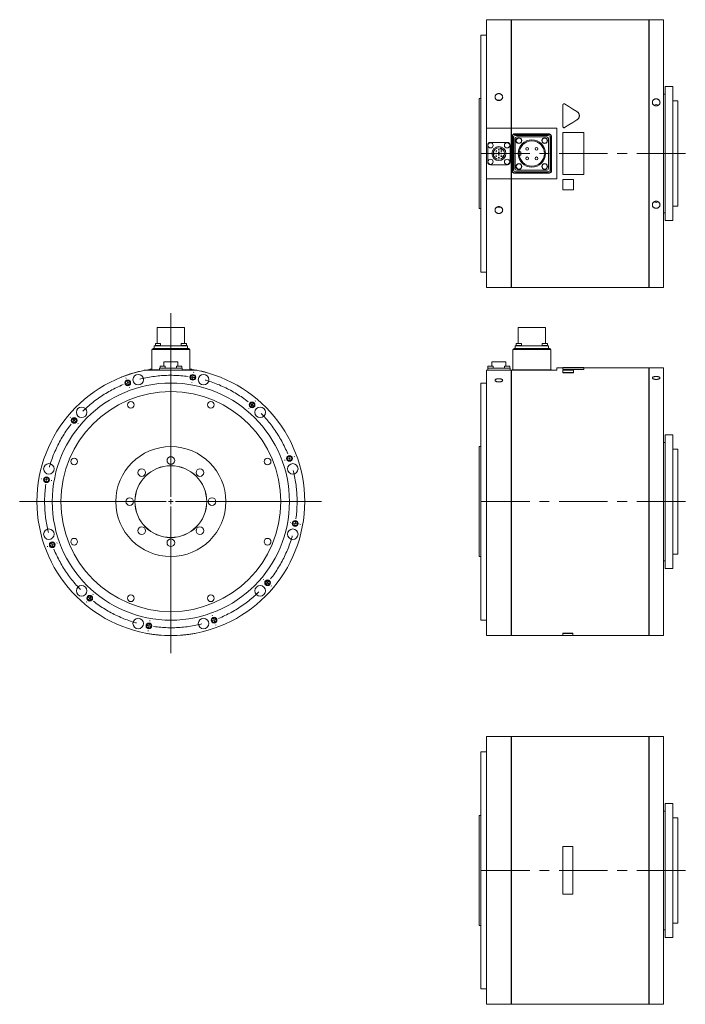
# Model space of a CAD drawing. Header units: millimetres. Extents: x 120 to 1515, y 63 to 1122.
# Tile 1 of 4: x 120 to 816, y 63 to 1092. Entities that reach past the tile are written whole.
import ezdxf

# ---------------------------------------------------------------- set-up
doc = ezdxf.new("R2010")
doc.units = ezdxf.units.MM
doc.header["$LTSCALE"] = 4
doc.linetypes.add('CENTERX2', pattern=[20.32, 12.7, -2.54, 2.54, -2.54])

# ---------------------------------------------------------------- blocks, each defined once
blk = doc.blocks.new('SW_CENTERMARKSYMBOL_2')
at = {"color": 6, "linetype": 'Continuous', "lineweight": 0}
for p, q in [((68.9, 10.9), (69, 11.4)), ((-1.7, 4.7), (-1.9, 5.2)), ((0, 0), (-0.9, 2.3)), ((0, 0), (0.9, -2.3)), ((67.2, 1), (67.1, 0.5)), ((68.1, 6), (67.6, 3.5)), ((68.1, 6), (68.5, 8.4)), ((1.7, -4.7), (1.9, -5.2)), ((133.2, -19.1), (133.5, -18.7)), ((126.8, -26.8), (126.5, -27.1)), ((130, -22.9), (128.4, -24.8)), ((130, -22.9), (131.6, -21)), ((-59.8, -36), (-60.2, -35.7)), ((-56, -39.2), (-57.9, -37.6)), ((-56, -39.2), (-54.1, -40.8)), ((-52.1, -42.4), (-51.8, -42.7)), ((164.5, -80.6), (164, -80.8)), ((169.2, -78.9), (166.8, -79.7)), ((169.2, -78.9), (171.5, -78)), ((173.9, -77.2), (174.4, -77)), ((-89.8, -100.2), (-90.3, -100.2)), ((-84.8, -101.1), (-87.3, -100.7)), ((-84.8, -101.1), (-82.4, -101.6)), ((-79.9, -102), (-79.4, -102.1)), ((170.2, -146.1), (169.7, -146)), ((175.1, -147), (172.7, -146.5)), ((175.1, -147), (177.6, -147.4)), ((180.1, -147.8), (180.6, -147.9)), ((-83.6, -170.9), (-84.1, -171.1)), ((-78.9, -169.2), (-81.2, -170)), ((-78.9, -169.2), (-76.5, -168.3)), ((-74.2, -167.5), (-73.7, -167.3)), ((142.4, -205.7), (142.1, -205.4)), ((146.3, -208.9), (144.3, -207.3)), ((146.3, -208.9), (148.2, -210.5)), ((150.1, -212.1), (150.5, -212.4)), ((-39.7, -225.2), (-41.3, -227.1)), ((-39.7, -225.2), (-38.1, -223.2)), ((-36.5, -221.3), (-36.2, -220.9)), ((-42.9, -229), (-43.2, -229.4)), ((88.6, -243.4), (88.4, -242.9)), ((90.3, -248.1), (89.4, -245.7)), ((22.2, -254), (21.8, -256.5)), ((22.2, -254), (22.7, -251.6)), ((23.1, -249.1), (23.2, -248.6)), ((90.3, -248.1), (91.1, -250.4)), ((92, -252.8), (92.2, -253.2)), ((21.4, -259), (21.3, -259.5))]:
    blk.add_line(p, q, dxfattribs=at)
for start, end in [(110, 111.0851), (108.9149, 110), (80, 81.0851), (78.9149, 80), (50, 51.0851), (48.9149, 50), (140, 141.0851), (138.9149, 140), (20, 21.0851), (18.9149, 20), (170, 171.0851), (168.9149, 170), (348.9149, 350), (350, 351.0851), (198.9149, 200), (200, 201.0851), (318.9149, 320), (320, 321.0851), (228.9149, 230), (230, 231.0851), (258.9149, 260), (260, 261.0851), (288.9149, 290), (290, 291.0851)]:
    blk.add_arc((45.1, -124), 132, start, end, dxfattribs=at)
at = {"color": 6, "linetype": 'CENTERX2', "lineweight": 0}
for start, end in [(82.1703, 107.8297), (52.1703, 77.8297), (112.1703, 137.8297), (22.1703, 47.8297), (142.1703, 167.8297), (352.1703, 17.8297), (172.1703, 197.8297), (322.1703, 347.8297), (202.1703, 227.8297), (292.1703, 317.8297), (232.1703, 257.8297), (262.1703, 287.8297)]:
    blk.add_arc((45.1, -124), 132, start, end, dxfattribs=at)
blk = doc.blocks.new('SW_CENTERMARKSYMBOL_3')
at = {"color": 6, "linetype": 'Continuous', "lineweight": 0}
for p, q in [((0, 5), (0, 197.2)), ((-5, 0), (-158.1, 0)), ((0, 0), (-2.5, 0)), ((0, 0), (0, 2.5)), ((0, 0), (0, -2.5)), ((0, 0), (2.5, 0)), ((5, 0), (157.7, 0)), ((0, -5), (0, -158.5))]:
    blk.add_line(p, q, dxfattribs=at)

msp = doc.modelspace()

# ---------------------------------------------------------------- linework, layer by layer
at = {"color": 7, "linetype": 'Continuous', "lineweight": 15}
for p, q in [((634.3, 1092.3), (608.3, 1092.3)), ((608.3, 1092.3), (608.3, 978.7)), ((634.3, 1092.3), (634.3, 978.7)), ((778.2, 1092.3), (634.4, 1092.3)), ((634.4, 978.7), (634.4, 1092.3)), ((778.2, 1092.3), (778.2, 812.3)), ((793.3, 1092.3), (778.3, 1092.3)), ((778.3, 812.3), (778.3, 1092.3)), ((793.3, 1092.3), (793.3, 812.3)), ((634.4, 1091.3), (634.3, 1091.3)), ((778.3, 1091.3), (778.2, 1091.3)), ((608.3, 1076.3), (602.3, 1076.3)), ((602.3, 1076.3), (602.3, 828.3)), ((803.3, 1022.3), (795.3, 1022.3)), ((795.3, 1022.3), (795.3, 882.3)), ((803.3, 1022.3), (803.3, 882.3)), ((602.3, 1009.8), (600.8, 1009.8)), ((600.8, 1009.8), (600.8, 894.8)), ((795.3, 1014.3), (793.3, 1014.3)), ((688.3, 980.5), (688.3, 1003.1)), ((808.3, 1007.3), (803.3, 1007.3)), ((808.3, 1007.3), (808.3, 897.3)), ((634.3, 978.7), (608.3, 978.7)), ((608.3, 978.7), (608.3, 926)), ((634.3, 978.7), (634.3, 926)), ((634.4, 978.6), (634.3, 978.6)), ((681.8, 978.7), (634.4, 978.7)), ((634.4, 926), (634.4, 978.7)), ((681.8, 926), (681.8, 978.7)), ((688.3, 980.5), (688.3, 980.5)), ((635.3, 970.9), (635.3, 933.7)), ((635.8, 970.4), (635.8, 934.2)), ((636.8, 969.4), (636.8, 935.2)), ((674.4, 972.8), (637.1, 972.8)), ((673.9, 972.3), (637.6, 972.3)), ((672.9, 971.3), (638.6, 971.3)), ((671.3, 969.8), (640.2, 969.8)), ((674.8, 935.2), (674.8, 969.4)), ((675.8, 934.2), (675.8, 970.4)), ((676.3, 933.7), (676.3, 970.9)), ((688.3, 974.3), (710.3, 974.3)), ((688.3, 930.3), (688.3, 974.3)), ((710.3, 974.3), (710.3, 930.3)), ((609.6, 961.2), (609.6, 943.4)), ((630.2, 964), (612.4, 964)), ((623.2, 958), (622.8, 957.4)), ((633, 943.4), (633, 961.2)), ((638.3, 967.9), (638.3, 936.7)), ((673.2, 936.7), (673.2, 967.9)), ((615.4, 953.5), (616.1, 953.5)), ((615.4, 951.1), (616.1, 951.1)), ((616.1, 951.1), (616.1, 953.5)), ((622.8, 957.4), (624.9, 956.2)), ((624.9, 956.2), (625.2, 956.8)), ((625.2, 948.7), (626.3, 950.7)), ((625.8, 948.4), (625.2, 948.7)), ((626.3, 950.7), (626.9, 950.4)), ((644.3, 954.1), (642.6, 954.1)), ((642.6, 950.6), (644.3, 950.6)), ((644.3, 950.6), (644.3, 954.1)), ((612.4, 940.6), (630.2, 940.6)), ((637.1, 931.8), (674.4, 931.8)), ((637.6, 932.3), (673.9, 932.3)), ((638.6, 933.3), (672.9, 933.3)), ((640.2, 934.9), (671.3, 934.9)), ((710.3, 930.3), (688.3, 930.3)), ((608.3, 926), (608.3, 812.3)), ((608.3, 926), (634.3, 926)), ((634.3, 926.1), (634.4, 926.1)), ((634.3, 926), (634.3, 812.3)), ((634.4, 812.3), (634.4, 926)), ((634.4, 926), (681.8, 926)), ((688.3, 925.3), (699.3, 925.3)), ((688.3, 925.3), (699.3, 925.3)), ((688.3, 914.3), (688.3, 925.3)), ((688.3, 925.3), (688.3, 925.3)), ((699.3, 925.3), (699.3, 914.3)), ((699.3, 925.3), (699.3, 925.3)), ((699.3, 914.3), (688.3, 914.3)), ((803.3, 897.3), (808.3, 897.3)), ((600.8, 894.8), (602.3, 894.8)), ((793.3, 890.3), (795.3, 890.3)), ((795.3, 882.3), (803.3, 882.3)), ((602.3, 828.3), (608.3, 828.3)), ((608.3, 812.3), (634.3, 812.3)), ((634.3, 813.3), (634.4, 813.3)), ((634.4, 812.3), (778.2, 812.3)), ((778.2, 813.3), (778.3, 813.3)), ((778.3, 812.3), (793.3, 812.3)), ((264, 770.3), (264, 753.7)), ((264, 770.3), (292.6, 770.3)), ((292.6, 753.7), (292.6, 770.3)), ((641.5, 770.3), (641.5, 753.7)), ((641.5, 770.3), (670.1, 770.3)), ((670.1, 753.7), (670.1, 770.3)), ((262.1, 753.7), (262.1, 751.7)), ((262.1, 753.7), (267.6, 753.7)), ((267.6, 751.7), (267.6, 753.7)), ((289.1, 753.7), (289.1, 751.7)), ((289.1, 753.7), (294.6, 753.7)), ((294.6, 751.7), (294.6, 753.7)), ((639.5, 753.7), (639.5, 751.7)), ((639.5, 753.7), (645, 753.7)), ((645, 751.7), (645, 753.7)), ((666.5, 753.7), (666.5, 751.7)), ((666.5, 753.7), (672, 753.7)), ((672, 751.7), (672, 753.7)), ((258.3, 726.3), (258.3, 747.5)), ((258.3, 747.5), (260.2, 747.5)), ((259.3, 747.5), (259.3, 748.5)), ((259.3, 748.5), (261.2, 748.5)), ((260.2, 747.5), (296.5, 747.5)), ((260.9, 748.5), (260.9, 751.3)), ((260.9, 751.3), (262.8, 751.3)), ((261.2, 748.5), (295.5, 748.5)), ((261.8, 751.7), (261.8, 751.3)), ((261.8, 751.7), (267.8, 751.7)), ((262.8, 751.3), (293.9, 751.3)), ((267.8, 751.3), (267.8, 751.7)), ((288.8, 751.7), (288.8, 751.3)), ((288.8, 751.7), (294.8, 751.7)), ((293.9, 751.3), (295.8, 751.3)), ((294.8, 751.3), (294.8, 751.7)), ((295.5, 748.5), (297.3, 748.5)), ((295.8, 751.3), (295.8, 748.5)), ((296.5, 747.5), (298.3, 747.5)), ((297.3, 748.5), (297.3, 747.5)), ((298.3, 747.5), (298.3, 726.3)), ((635.8, 726.3), (635.8, 747.5)), ((635.8, 747.5), (637.6, 747.5)), ((636.8, 747.5), (636.8, 748.5)), ((636.8, 748.5), (638.6, 748.5)), ((637.6, 747.5), (673.9, 747.5)), ((638.3, 748.5), (638.3, 751.3)), ((638.3, 751.3), (640.2, 751.3)), ((638.6, 748.5), (672.9, 748.5)), ((639.3, 751.7), (639.3, 751.3)), ((639.3, 751.7), (645.3, 751.7)), ((640.2, 751.3), (671.3, 751.3)), ((645.3, 751.3), (645.3, 751.7)), ((666.2, 751.7), (666.2, 751.3)), ((666.2, 751.7), (672.2, 751.7)), ((671.3, 751.3), (673.2, 751.3)), ((672.2, 751.3), (672.2, 751.7)), ((672.9, 748.5), (674.8, 748.5)), ((673.2, 751.3), (673.2, 748.5)), ((673.9, 747.5), (675.8, 747.5)), ((674.8, 748.5), (674.8, 747.5)), ((675.8, 747.5), (675.8, 726.3)), ((270.9, 734.4), (270.9, 729.8)), ((270.9, 734.4), (285.7, 734.4)), ((285.7, 729.8), (285.7, 734.4)), ((613.9, 734.4), (613.9, 729.8)), ((613.9, 734.4), (628.7, 734.4)), ((628.7, 729.8), (628.7, 734.4)), ((258.3, 726.9), (252, 725.8)), ((252, 725.8), (304.7, 725.8)), ((258.3, 727), (256.3, 726.7)), ((256.3, 726.6), (256.3, 726.7)), ((257.8, 725.8), (257.8, 726.3)), ((257.8, 726.3), (259.7, 726.3)), ((259.7, 726.3), (266.6, 726.3)), ((266.6, 725.8), (266.6, 727.8)), ((266.6, 727.8), (269.4, 727.8)), ((267, 729.8), (267, 727.8)), ((267, 729.8), (272.5, 729.8)), ((269.4, 727.8), (287.2, 727.8)), ((272.5, 727.8), (272.5, 729.8)), ((284.2, 729.8), (284.2, 727.8)), ((284.2, 729.8), (289.7, 729.8)), ((287.2, 727.8), (290, 727.8)), ((289.7, 727.8), (289.7, 729.8)), ((290, 727.8), (290, 725.8)), ((290, 726.3), (297, 726.3)), ((297, 726.3), (298.8, 726.3)), ((300.3, 726.7), (298.3, 727)), ((304.7, 725.8), (298.3, 726.9)), ((298.8, 726.3), (298.8, 725.8)), ((300.3, 726.6), (300.3, 726.7)), ((305.3, 725.7), (305.4, 725.8)), ((316.3, 723.1), (316.4, 723.2)), ((608.3, 725.8), (608.3, 448.3)), ((608.3, 725.8), (634.3, 725.8)), ((609.6, 725.8), (609.6, 727.8)), ((609.6, 727.8), (612.4, 727.8)), ((609.9, 729.8), (609.9, 727.8)), ((609.9, 729.8), (615.4, 729.8)), ((612.4, 727.8), (630.2, 727.8)), ((615.4, 727.8), (615.4, 729.8)), ((627.1, 729.8), (627.1, 727.8)), ((627.1, 729.8), (632.6, 729.8)), ((630.2, 727.8), (633, 727.8)), ((632.6, 727.8), (632.6, 729.8)), ((633, 727.8), (633, 725.8)), ((634.3, 725.8), (634.3, 448.3)), ((634.3, 724.8), (634.4, 724.8)), ((634.4, 725.8), (681.8, 725.8)), ((634.4, 448.3), (634.4, 725.8)), ((635.3, 725.8), (635.3, 726.3)), ((635.3, 726.3), (637.1, 726.3)), ((637.1, 726.3), (674.4, 726.3)), ((674.4, 726.3), (676.3, 726.3)), ((676.3, 726.3), (676.3, 725.8)), ((688.3, 728.3), (681.8, 728.3)), ((681.8, 725.8), (681.8, 728.3)), ((710.3, 728.4), (688.3, 728.4)), ((688.3, 726.7), (688.3, 728.4)), ((710.3, 726.7), (688.3, 726.7)), ((688.3, 726.6), (688.3, 726.7)), ((710.3, 726.6), (688.3, 726.6)), ((688.3, 725.8), (699.3, 725.8)), ((688.3, 723.2), (688.3, 725.8)), ((699.3, 723.2), (688.3, 723.2)), ((688.3, 723.1), (688.3, 723.2)), ((699.3, 723.1), (688.3, 723.1)), ((699.3, 725.8), (699.3, 723.2)), ((699.3, 723.1), (699.3, 723.2)), ((710.3, 728.4), (710.3, 726.7)), ((778.2, 728.3), (710.3, 728.3)), ((710.3, 726.6), (710.3, 726.7)), ((778.2, 728.3), (778.2, 448.3)), ((778.3, 727.3), (778.2, 727.3)), ((793.3, 728.3), (778.3, 728.3)), ((778.3, 588.3), (778.3, 728.3)), ((793.3, 728.3), (793.3, 448.3)), ((608.3, 712.3), (602.3, 712.3)), ((602.3, 712.3), (602.3, 464.3)), ((795.3, 650.3), (793.3, 650.3)), ((803.3, 658.3), (795.3, 658.3)), ((795.3, 658.3), (795.3, 518.3)), ((803.3, 658.3), (803.3, 518.3)), ((602.3, 645.8), (600.8, 645.8)), ((600.8, 645.8), (600.8, 530.8)), ((808.3, 643.3), (803.3, 643.3)), ((808.3, 643.3), (808.3, 533.3)), ((778.3, 448.3), (778.3, 588.3)), ((600.8, 530.8), (602.3, 530.8)), ((793.3, 526.3), (795.3, 526.3)), ((803.3, 533.3), (808.3, 533.3)), ((795.3, 518.3), (803.3, 518.3)), ((602.3, 464.3), (608.3, 464.3)), ((253.3, 450.6), (253.3, 450.5)), ((303.3, 450.6), (303.4, 450.5)), ((608.3, 448.3), (634.3, 448.3)), ((634.3, 449.3), (634.4, 449.3)), ((634.4, 448.3), (688.3, 448.3)), ((698.8, 450.6), (688.3, 450.6)), ((688.3, 450.6), (688.3, 450.5)), ((698.8, 450.5), (688.3, 450.5)), ((688.3, 450.5), (688.3, 448.2)), ((688.3, 448.2), (698.8, 448.2)), ((698.8, 450.6), (698.8, 450.5)), ((698.8, 448.2), (698.8, 450.5)), ((698.8, 448.3), (778.2, 448.3)), ((778.2, 449.3), (778.3, 449.3)), ((778.3, 448.3), (793.3, 448.3)), ((634.3, 342.6), (608.3, 342.6)), ((608.3, 342.6), (608.3, 62.6)), ((634.3, 342.6), (634.3, 62.6)), ((634.4, 341.6), (634.3, 341.6)), ((778.2, 342.6), (634.4, 342.6)), ((634.4, 62.6), (634.4, 342.6)), ((778.2, 342.6), (778.2, 62.6)), ((778.3, 341.6), (778.2, 341.6)), ((793.3, 342.6), (778.3, 342.6)), ((778.3, 62.6), (778.3, 342.6)), ((793.3, 342.6), (793.3, 62.6)), ((608.3, 326.6), (602.3, 326.6)), ((602.3, 326.6), (602.3, 78.6)), ((803.3, 272.6), (795.3, 272.6)), ((795.3, 272.6), (795.3, 132.6)), ((803.3, 272.6), (803.3, 132.6)), ((602.3, 260.1), (600.8, 260.1)), ((600.8, 260.1), (600.8, 145.1)), ((795.3, 264.6), (793.3, 264.6)), ((808.3, 257.6), (803.3, 257.6)), ((808.3, 257.6), (808.3, 147.6)), ((698.8, 227.6), (688.3, 227.6)), ((688.3, 227.6), (688.3, 177.6)), ((698.8, 177.6), (698.8, 227.6)), ((688.3, 177.6), (698.8, 177.6)), ((600.8, 145.1), (602.3, 145.1)), ((803.3, 147.6), (808.3, 147.6)), ((793.3, 140.6), (795.3, 140.6)), ((795.3, 132.6), (803.3, 132.6)), ((602.3, 78.6), (608.3, 78.6)), ((608.3, 62.6), (634.3, 62.6)), ((634.3, 63.6), (634.4, 63.6)), ((634.4, 62.6), (778.2, 62.6)), ((778.2, 63.6), (778.3, 63.6)), ((778.3, 62.6), (793.3, 62.6))]:
    msp.add_line(p, q, dxfattribs=at)
at = {"color": 6, "linetype": 'CENTERX2', "lineweight": 0}
for p, q in [((816.3, 952.3), (592.8, 952.3)), ((816.3, 588.3), (592.8, 588.3)), ((816.3, 202.6), (592.8, 202.6))]:
    msp.add_line(p, q, dxfattribs=at)
at = {"color": 7, "linetype": 'Continuous', "lineweight": 15, "flags": 128}
for points in [[(690.1, 1004.2), (694.4, 1001.5), (698.7, 998.9), (703, 996.2)], [(703, 987.5), (698.7, 984.8), (694.4, 982.2), (690.1, 979.5)], [(703, 987.5), (698.7, 984.8), (694.4, 982.2), (690.1, 979.5)], [(619.9, 896.5), (620.1, 896.4), (621.3, 896.3)], [(621.3, 896.3), (622.4, 896.4), (622.6, 896.5)]]:
    msp.add_lwpolyline(points, dxfattribs=at)
at = {"color": 7, "linetype": 'Continuous', "lineweight": 15}
for centre, radius in [((642.3, 965.8), 3), ((642.3, 965.8), 2.75), ((669.2, 965.8), 3), ((669.2, 965.8), 2.75), ((612.6, 960.9), 2.75), ((621.3, 952.3), 7.4), ((621.3, 952.3), 6), ((629.9, 960.9), 2.75), ((655.8, 952.3), 14.3), ((655.8, 952.3), 13.2), ((650.9, 957.3), 1.5), ((660.6, 957.3), 1.5), ((618.6, 955), 0.375), ((618.6, 952.3), 0.375), ((618.6, 949.6), 0.375), ((621.3, 956.3), 0.375), ((621.3, 953.6), 0.375), ((621.3, 951), 0.375), ((621.3, 948.3), 0.375), ((623.9, 955), 0.375), ((623.9, 952.3), 0.375), ((623.9, 949.6), 0.375), ((650.9, 947.3), 1.5), ((660.6, 947.3), 1.5), ((612.6, 943.7), 2.75), ((629.9, 943.7), 2.75), ((642.3, 938.8), 3), ((642.3, 938.8), 2.75), ((669.2, 938.8), 3), ((669.2, 938.8), 2.75), ((244.2, 715.8), 5.5), ((312.5, 715.8), 5.5), ((278.3, 588.3), 124), ((278.3, 588.3), 115), ((236.4, 689.5), 3.5), ((320.2, 689.5), 3.5), ((185, 681.7), 5.5), ((371.7, 681.7), 5.5), ((278.3, 588.3), 57.5), ((177.2, 630.2), 3.5), ((278.3, 631.3), 4), ((379.5, 630.2), 3.5), ((150.8, 622.5), 5.5), ((278.3, 588.3), 37.6), ((278.3, 588.3), 37.5), ((247.9, 618.7), 4), ((308.7, 618.7), 4), ((405.8, 622.5), 5.5), ((235.3, 588.3), 4), ((321.3, 588.3), 4), ((150.8, 554.2), 5.5), ((247.9, 557.9), 4), ((308.7, 557.9), 4), ((405.8, 554.2), 5.5), ((177.2, 546.4), 3.5), ((278.3, 545.3), 4), ((379.5, 546.4), 3.5), ((185, 495), 5.5), ((371.7, 495), 5.5), ((236.4, 487.2), 3.5), ((320.2, 487.2), 3.5), ((244.2, 460.8), 5.5), ((312.5, 460.8), 5.5)]:
    msp.add_circle(centre, radius, dxfattribs=at)
at = {"color": 6, "linetype": 'Continuous', "lineweight": 15}
for centre in [(301.3, 718.3), (233.2, 712.4), (363.2, 689.4), (177.2, 673.2), (402.4, 633.5), (148.3, 611.2), (408.3, 565.4), (154.3, 543.2), (379.5, 503.5), (193.5, 487.2), (323.5, 464.3), (255.4, 458.3)]:
    msp.add_circle(centre, 3, dxfattribs=at)
for centre in [(233.2, 712.4), (301.3, 718.3), (363.2, 689.4), (177.2, 673.2), (402.4, 633.5), (148.3, 611.2), (408.3, 565.4), (154.3, 543.2), (379.5, 503.5), (193.5, 487.2), (323.5, 464.3), (255.4, 458.3)]:
    msp.add_circle(centre, 2.46)
at = {"color": 7, "linetype": 'Continuous', "lineweight": 15}
for centre, radius, start, end in [((621.3, 1004), 4.38, 71.5853, 108.5163), ((785.8, 999.2), 4.25, 58.6646, 121.0302), ((637.1, 970.9), 1.88, 90, 180), ((637.6, 970.4), 1.88, 90, 180), ((638.6, 969.4), 1.88, 90, 180), ((640.2, 967.9), 1.88, 90, 180), ((671.3, 967.9), 1.88, 0, 90), ((672.9, 969.4), 1.88, 0, 90), ((673.9, 970.4), 1.88, 0, 90), ((674.4, 970.9), 1.88, 0, 90), ((612.4, 961.2), 2.8, 90, 180), ((630.2, 961.2), 2.8, 0, 90), ((612.4, 943.4), 2.8, 180, 270), ((630.2, 943.4), 2.8, 270, 0), ((637.1, 933.7), 1.88, 180, 270), ((637.6, 934.2), 1.88, 180, 270), ((638.6, 935.2), 1.88, 180, 270), ((640.2, 936.7), 1.88, 180, 270), ((671.3, 936.7), 1.88, 270, 0), ((672.9, 935.2), 1.88, 270, 0), ((673.9, 934.2), 1.88, 270, 0), ((674.4, 933.7), 1.88, 270, 0), ((785.7, 905.4), 4.21, 239.1398, 270.2415), ((785.8, 905.4), 4.21, 269.7503, 301.5462), ((278.3, 588.3), 140, 100.8441, 79.1559), ((278.3, 588.3), 140.1, 101.6205, 111.2758), ((278.3, 588.3), 140.1, 74.2507, 78.8804), ((278.3, 588.3), 140.1, 259.7134, 280.2866)]:
    msp.add_arc(centre, radius, start, end, dxfattribs=at)
for points, knots in [([(621.3, 1007.8), (621, 1007.8), (620.7, 1007.9), (620.2, 1007.9), (620, 1008), (619.5, 1008.2), (619.3, 1008.3), (618.8, 1008.6), (618.6, 1008.7), (618.2, 1009.1), (618.1, 1009.3), (617.8, 1009.7), (617.7, 1009.9), (617.5, 1010.3), (617.4, 1010.5), (617.3, 1011), (617.3, 1011.2), (617.3, 1011.7), (617.3, 1012), (617.4, 1012.4), (617.5, 1012.6), (617.7, 1013.1), (617.8, 1013.3), (618.1, 1013.7), (618.2, 1013.9), (618.6, 1014.2), (618.8, 1014.3), (619.3, 1014.6), (619.5, 1014.7), (620, 1014.9), (620.2, 1015), (620.7, 1015.1), (621, 1015.1), (621.5, 1015.1), (621.8, 1015.1), (622.3, 1015), (622.5, 1014.9), (623, 1014.7), (623.3, 1014.6), (623.7, 1014.3), (623.9, 1014.2), (624.3, 1013.9), (624.4, 1013.7), (624.7, 1013.3), (624.9, 1013.1), (625.1, 1012.6), (625.1, 1012.4), (625.2, 1012), (625.3, 1011.7), (625.3, 1011.2), (625.2, 1011), (625.1, 1010.5), (625.1, 1010.3), (624.9, 1009.9), (624.7, 1009.7), (624.4, 1009.3), (624.3, 1009.1), (623.9, 1008.7), (623.7, 1008.6), (623.3, 1008.3), (623, 1008.2), (622.6, 1008), (622.3, 1007.9), (621.8, 1007.9), (621.5, 1007.8), (621.3, 1007.8)], [0, 0, 0, 0, 0.03125, 0.03125, 0.0625, 0.0625, 0.09375, 0.09375, 0.125, 0.125, 0.15625, 0.15625, 0.1875, 0.1875, 0.21875, 0.21875, 0.25, 0.25, 0.28125, 0.28125, 0.3125, 0.3125, 0.34375, 0.34375, 0.375, 0.375, 0.40625, 0.40625, 0.4375, 0.4375, 0.46875, 0.46875, 0.5, 0.5, 0.53125, 0.53125, 0.5625, 0.5625, 0.59375, 0.59375, 0.625, 0.625, 0.65625, 0.65625, 0.6875, 0.6875, 0.71875, 0.71875, 0.75, 0.75, 0.78125, 0.78125, 0.8125, 0.8125, 0.84375, 0.84375, 0.875, 0.875, 0.90625, 0.90625, 0.9375, 0.9375, 0.96875, 0.96875, 1, 1, 1, 1]), ([(785.8, 1002.2), (785.5, 1002.2), (785.2, 1002.2), (784.7, 1002.3), (784.5, 1002.4), (784, 1002.5), (783.8, 1002.7), (783.3, 1002.9), (783.1, 1003.1), (782.7, 1003.4), (782.6, 1003.6), (782.3, 1004), (782.2, 1004.2), (782, 1004.7), (781.9, 1004.9), (781.8, 1005.4), (781.8, 1005.6), (781.8, 1006.1), (781.8, 1006.4), (781.9, 1006.8), (782, 1007.1), (782.2, 1007.5), (782.3, 1007.7), (782.6, 1008.1), (782.7, 1008.3), (783.1, 1008.7), (783.3, 1008.8), (783.8, 1009.1), (784, 1009.2), (784.5, 1009.4), (784.7, 1009.4), (785.2, 1009.5), (785.5, 1009.6), (786, 1009.6), (786.3, 1009.5), (786.8, 1009.4), (787, 1009.4), (787.5, 1009.2), (787.8, 1009.1), (788.2, 1008.8), (788.4, 1008.7), (788.8, 1008.3), (788.9, 1008.1), (789.2, 1007.7), (789.4, 1007.5), (789.6, 1007.1), (789.6, 1006.8), (789.7, 1006.4), (789.8, 1006.1), (789.8, 1005.6), (789.7, 1005.4), (789.6, 1004.9), (789.6, 1004.7), (789.4, 1004.2), (789.2, 1004), (788.9, 1003.6), (788.8, 1003.4), (788.4, 1003.1), (788.2, 1002.9), (787.8, 1002.7), (787.5, 1002.5), (787.1, 1002.4), (786.8, 1002.3), (786.3, 1002.2), (786, 1002.2), (785.8, 1002.2)], [0, 0, 0, 0, 0.03125, 0.03125, 0.0625, 0.0625, 0.09375, 0.09375, 0.125, 0.125, 0.15625, 0.15625, 0.1875, 0.1875, 0.21875, 0.21875, 0.25, 0.25, 0.28125, 0.28125, 0.3125, 0.3125, 0.34375, 0.34375, 0.375, 0.375, 0.40625, 0.40625, 0.4375, 0.4375, 0.46875, 0.46875, 0.5, 0.5, 0.53125, 0.53125, 0.5625, 0.5625, 0.59375, 0.59375, 0.625, 0.625, 0.65625, 0.65625, 0.6875, 0.6875, 0.71875, 0.71875, 0.75, 0.75, 0.78125, 0.78125, 0.8125, 0.8125, 0.84375, 0.84375, 0.875, 0.875, 0.90625, 0.90625, 0.9375, 0.9375, 0.96875, 0.96875, 1, 1, 1, 1]), ([(688.3, 1003.1), (688.3, 1003.3), (688.3, 1003.4), (688.3, 1003.5), (688.3, 1003.5), (688.4, 1003.6), (688.4, 1003.7), (688.4, 1003.8), (688.5, 1003.8), (688.5, 1003.9), (688.6, 1003.9), (688.6, 1004), (688.7, 1004.1), (688.7, 1004.1), (688.8, 1004.1), (688.8, 1004.2), (688.8, 1004.2), (688.9, 1004.2), (688.9, 1004.2), (689, 1004.3), (689.1, 1004.3), (689.3, 1004.3), (689.4, 1004.3), (689.7, 1004.3), (689.9, 1004.3), (690.1, 1004.2)], [0, 0, 0, 0, 0.125, 0.125, 0.1875, 0.1875, 0.25, 0.25, 0.3125, 0.3125, 0.375, 0.375, 0.4375, 0.4375, 0.46875, 0.46875, 0.5, 0.5, 0.5625, 0.5625, 0.625, 0.625, 0.75, 0.75, 1, 1, 1, 1]), ([(703, 996.2), (703.2, 996.1), (703.4, 995.9), (703.7, 995.7), (703.7, 995.7), (703.9, 995.5), (704, 995.4), (704.2, 995.2), (704.3, 995), (704.5, 994.8), (704.6, 994.7), (704.7, 994.5), (704.8, 994.4), (704.9, 994.1), (705, 993.9), (705.1, 993.6), (705.2, 993.5), (705.2, 993.3), (705.3, 993.2), (705.3, 992.9), (705.4, 992.7), (705.4, 992.3), (705.5, 992.1), (705.5, 991.6), (705.4, 991.4), (705.4, 991.1), (705.4, 991), (705.4, 990.8), (705.3, 990.7), (705.2, 990.4), (705.2, 990.2), (705.1, 989.9), (705, 989.8), (704.9, 989.6), (704.9, 989.5), (704.7, 989.2), (704.6, 989), (704.4, 988.7), (704.3, 988.7), (704.2, 988.5), (704.1, 988.4), (703.8, 988), (703.4, 987.7), (703, 987.5)], [0, 0, 0, 0, 0.0625, 0.0625, 0.09375, 0.09375, 0.125, 0.125, 0.1875, 0.1875, 0.21875, 0.21875, 0.25, 0.25, 0.3125, 0.3125, 0.34375, 0.34375, 0.375, 0.375, 0.4375, 0.4375, 0.5, 0.5, 0.5625, 0.5625, 0.59375, 0.59375, 0.625, 0.625, 0.6875, 0.6875, 0.71875, 0.71875, 0.75, 0.75, 0.8125, 0.8125, 0.84375, 0.84375, 0.875, 0.875, 1, 1, 1, 1]), ([(705.5, 991.8), (705.5, 991.8), (705.5, 991.6), (705.4, 991.4), (705.4, 991.2), (705.4, 991), (705.4, 990.8), (705.3, 990.4), (705.1, 989.9), (704.8, 989.3), (704.5, 988.8), (704.1, 988.3), (703.7, 988), (703.4, 987.7), (703.2, 987.6), (703, 987.5)], [0, 0, 0, 0, 0.04181, 0.083451, 0.12499, 0.166498, 0.208041, 0.249688, 0.375023, 0.499867, 0.62511, 0.749799, 0.833517, 0.916705, 1, 1, 1, 1]), ([(690.1, 979.5), (690.1, 979.5), (690, 979.4), (689.9, 979.4), (689.8, 979.4), (689.6, 979.3), (689.4, 979.3), (689.2, 979.3), (688.9, 979.5), (688.6, 979.6), (688.4, 979.9), (688.3, 980), (688.3, 980.2), (688.3, 980.4), (688.3, 980.5), (688.3, 980.5)], [0, 0, 0, 0, 0.04175, 0.083305, 0.125004, 0.187536, 0.250113, 0.375032, 0.499904, 0.624517, 0.749252, 0.811752, 0.874443, 0.937178, 1, 1, 1, 1]), ([(690.1, 979.5), (689.9, 979.4), (689.7, 979.3), (689.4, 979.3), (689.3, 979.3), (689.1, 979.4), (689, 979.4), (688.7, 979.6), (688.5, 979.7), (688.3, 980.1), (688.3, 980.3), (688.3, 980.5)], [0, 0, 0, 0, 0.25, 0.25, 0.375, 0.375, 0.5, 0.5, 0.75, 0.75, 1, 1, 1, 1]), ([(621.3, 889.5), (621, 889.5), (620.7, 889.6), (620.2, 889.7), (620, 889.7), (619.5, 889.9), (619.3, 890), (618.8, 890.3), (618.6, 890.4), (618.2, 890.8), (618.1, 890.9), (617.8, 891.3), (617.7, 891.5), (617.5, 892), (617.4, 892.2), (617.3, 892.7), (617.3, 892.9), (617.3, 893.4), (617.3, 893.6), (617.4, 894.1), (617.5, 894.3), (617.7, 894.8), (617.8, 895), (618.1, 895.4), (618.2, 895.5), (618.6, 895.9), (618.8, 896), (619.3, 896.3), (619.5, 896.4), (620, 896.6), (620.2, 896.7), (620.7, 896.8), (621, 896.8), (621.5, 896.8), (621.8, 896.8), (622.3, 896.7), (622.5, 896.6), (623, 896.4), (623.3, 896.3), (623.7, 896), (623.9, 895.9), (624.3, 895.6), (624.4, 895.4), (624.7, 895), (624.9, 894.8), (625.1, 894.3), (625.1, 894.1), (625.2, 893.6), (625.3, 893.4), (625.3, 892.9), (625.2, 892.7), (625.1, 892.2), (625.1, 892), (624.9, 891.5), (624.7, 891.3), (624.4, 890.9), (624.3, 890.8), (623.9, 890.4), (623.7, 890.3), (623.3, 890), (623, 889.9), (622.6, 889.7), (622.3, 889.7), (621.8, 889.6), (621.5, 889.5), (621.3, 889.5)], [0, 0, 0, 0, 0.03125, 0.03125, 0.0625, 0.0625, 0.09375, 0.09375, 0.125, 0.125, 0.15625, 0.15625, 0.1875, 0.1875, 0.21875, 0.21875, 0.25, 0.25, 0.28125, 0.28125, 0.3125, 0.3125, 0.34375, 0.34375, 0.375, 0.375, 0.40625, 0.40625, 0.4375, 0.4375, 0.46875, 0.46875, 0.5, 0.5, 0.53125, 0.53125, 0.5625, 0.5625, 0.59375, 0.59375, 0.625, 0.625, 0.65625, 0.65625, 0.6875, 0.6875, 0.71875, 0.71875, 0.75, 0.75, 0.78125, 0.78125, 0.8125, 0.8125, 0.84375, 0.84375, 0.875, 0.875, 0.90625, 0.90625, 0.9375, 0.9375, 0.96875, 0.96875, 1, 1, 1, 1]), ([(785.8, 895.1), (785.5, 895.1), (785.2, 895.1), (784.7, 895.2), (784.5, 895.2), (784, 895.4), (783.8, 895.5), (783.3, 895.8), (783.1, 896), (782.7, 896.3), (782.6, 896.5), (782.3, 896.9), (782.2, 897.1), (782, 897.5), (781.9, 897.8), (781.8, 898.3), (781.8, 898.5), (781.8, 899), (781.8, 899.2), (781.9, 899.7), (782, 899.9), (782.2, 900.4), (782.3, 900.6), (782.6, 901), (782.7, 901.2), (783.1, 901.5), (783.3, 901.7), (783.8, 902), (784, 902.1), (784.5, 902.3), (784.7, 902.3), (785.2, 902.4), (785.5, 902.5), (786, 902.5), (786.3, 902.4), (786.8, 902.3), (787, 902.3), (787.5, 902.1), (787.8, 902), (788.2, 901.7), (788.4, 901.5), (788.8, 901.2), (788.9, 901), (789.2, 900.6), (789.4, 900.4), (789.6, 899.9), (789.6, 899.7), (789.7, 899.2), (789.8, 899), (789.8, 898.5), (789.7, 898.3), (789.6, 897.8), (789.6, 897.6), (789.4, 897.1), (789.2, 896.9), (788.9, 896.5), (788.8, 896.3), (788.4, 896), (788.2, 895.8), (787.8, 895.5), (787.5, 895.4), (787.1, 895.3), (786.8, 895.2), (786.3, 895.1), (786, 895.1), (785.8, 895.1)], [0, 0, 0, 0, 0.03125, 0.03125, 0.0625, 0.0625, 0.09375, 0.09375, 0.125, 0.125, 0.15625, 0.15625, 0.1875, 0.1875, 0.21875, 0.21875, 0.25, 0.25, 0.28125, 0.28125, 0.3125, 0.3125, 0.34375, 0.34375, 0.375, 0.375, 0.40625, 0.40625, 0.4375, 0.4375, 0.46875, 0.46875, 0.5, 0.5, 0.53125, 0.53125, 0.5625, 0.5625, 0.59375, 0.59375, 0.625, 0.625, 0.65625, 0.65625, 0.6875, 0.6875, 0.71875, 0.71875, 0.75, 0.75, 0.78125, 0.78125, 0.8125, 0.8125, 0.84375, 0.84375, 0.875, 0.875, 0.90625, 0.90625, 0.9375, 0.9375, 0.96875, 0.96875, 1, 1, 1, 1]), ([(251.3, 725.8), (251.3, 725.8), (251.3, 725.8), (251.2, 725.8), (251, 725.7), (250.7, 725.7), (250.4, 725.6), (250.2, 725.6), (250.1, 725.6)], [0, 0, 0, 0, 0.078089, 0.262384, 0.446465, 0.630498, 0.81489, 1, 1, 1, 1]), ([(227.5, 718.9), (227.4, 718.8), (227.2, 718.8), (226.9, 718.6), (226.6, 718.5), (226.5, 718.5), (226.3, 718.4), (226.3, 718.4), (226.3, 718.4)], [0, 0, 0, 0, 0.18267, 0.36577, 0.548596, 0.730731, 0.913418, 1, 1, 1, 1]), ([(621.3, 713.5), (621, 713.5), (620.7, 713.5), (620.2, 713.5), (620, 713.6), (619.5, 713.6), (619.3, 713.7), (618.8, 713.8), (618.6, 713.9), (618.2, 714.1), (618.1, 714.2), (617.8, 714.3), (617.7, 714.4), (617.5, 714.7), (617.4, 714.8), (617.3, 715), (617.3, 715.1), (617.3, 715.3), (617.3, 715.4), (617.4, 715.6), (617.5, 715.7), (617.7, 715.9), (617.8, 716), (618.1, 716.2), (618.2, 716.3), (618.6, 716.5), (618.8, 716.5), (619.3, 716.6), (619.5, 716.7), (620, 716.8), (620.2, 716.8), (620.7, 716.8), (621, 716.8), (621.5, 716.8), (621.8, 716.8), (622.3, 716.8), (622.5, 716.8), (623, 716.7), (623.3, 716.6), (623.7, 716.5), (623.9, 716.5), (624.3, 716.3), (624.4, 716.2), (624.7, 716), (624.9, 715.9), (625.1, 715.7), (625.1, 715.6), (625.2, 715.4), (625.3, 715.3), (625.3, 715.1), (625.2, 715), (625.1, 714.8), (625.1, 714.7), (624.9, 714.4), (624.7, 714.3), (624.4, 714.2), (624.3, 714.1), (623.9, 713.9), (623.7, 713.8), (623.3, 713.7), (623, 713.6), (622.6, 713.6), (622.3, 713.5), (621.8, 713.5), (621.5, 713.5), (621.3, 713.5)], [0, 0, 0, 0, 0.03125, 0.03125, 0.0625, 0.0625, 0.09375, 0.09375, 0.125, 0.125, 0.15625, 0.15625, 0.1875, 0.1875, 0.21875, 0.21875, 0.25, 0.25, 0.28125, 0.28125, 0.3125, 0.3125, 0.34375, 0.34375, 0.375, 0.375, 0.40625, 0.40625, 0.4375, 0.4375, 0.46875, 0.46875, 0.5, 0.5, 0.53125, 0.53125, 0.5625, 0.5625, 0.59375, 0.59375, 0.625, 0.625, 0.65625, 0.65625, 0.6875, 0.6875, 0.71875, 0.71875, 0.75, 0.75, 0.78125, 0.78125, 0.8125, 0.8125, 0.84375, 0.84375, 0.875, 0.875, 0.90625, 0.90625, 0.9375, 0.9375, 0.96875, 0.96875, 1, 1, 1, 1]), ([(785.8, 716.1), (785.5, 716.1), (785.2, 716.1), (784.7, 716.1), (784.5, 716.2), (784, 716.2), (783.8, 716.3), (783.3, 716.4), (783.1, 716.5), (782.7, 716.6), (782.6, 716.7), (782.3, 716.9), (782.2, 717), (782, 717.2), (781.9, 717.3), (781.8, 717.5), (781.8, 717.6), (781.8, 717.8), (781.8, 717.9), (781.9, 718.1), (782, 718.2), (782.2, 718.3), (782.3, 718.4), (782.6, 718.6), (782.7, 718.7), (783.1, 718.8), (783.3, 718.9), (783.8, 719), (784, 719), (784.5, 719.1), (784.7, 719.1), (785.2, 719.1), (785.5, 719.1), (786, 719.1), (786.3, 719.1), (786.8, 719.1), (787, 719.1), (787.5, 719), (787.8, 719), (788.2, 718.9), (788.4, 718.8), (788.8, 718.7), (788.9, 718.6), (789.2, 718.4), (789.4, 718.3), (789.6, 718.2), (789.6, 718.1), (789.7, 717.9), (789.8, 717.8), (789.8, 717.6), (789.7, 717.5), (789.6, 717.3), (789.6, 717.2), (789.4, 717), (789.2, 716.9), (788.9, 716.7), (788.8, 716.6), (788.4, 716.5), (788.2, 716.4), (787.8, 716.3), (787.5, 716.2), (787.1, 716.2), (786.8, 716.1), (786.3, 716.1), (786, 716.1), (785.8, 716.1)], [0, 0, 0, 0, 0.03125, 0.03125, 0.0625, 0.0625, 0.09375, 0.09375, 0.125, 0.125, 0.15625, 0.15625, 0.1875, 0.1875, 0.21875, 0.21875, 0.25, 0.25, 0.28125, 0.28125, 0.3125, 0.3125, 0.34375, 0.34375, 0.375, 0.375, 0.40625, 0.40625, 0.4375, 0.4375, 0.46875, 0.46875, 0.5, 0.5, 0.53125, 0.53125, 0.5625, 0.5625, 0.59375, 0.59375, 0.625, 0.625, 0.65625, 0.65625, 0.6875, 0.6875, 0.71875, 0.71875, 0.75, 0.75, 0.78125, 0.78125, 0.8125, 0.8125, 0.84375, 0.84375, 0.875, 0.875, 0.90625, 0.90625, 0.9375, 0.9375, 0.96875, 0.96875, 1, 1, 1, 1])]:
    msp.add_open_spline(points, degree=3, knots=knots, dxfattribs=at)

# ---------------------------------------------------------------- block references
at = {"color": 7, "linetype": 'Continuous', "lineweight": 0}
for name, p in [('SW_CENTERMARKSYMBOL_3', (278.3, 588.3)), ('SW_CENTERMARKSYMBOL_2', (233.2, 712.4))]:
    msp.add_blockref(name, p, dxfattribs=at)

doc.saveas('drawing.dxf')
